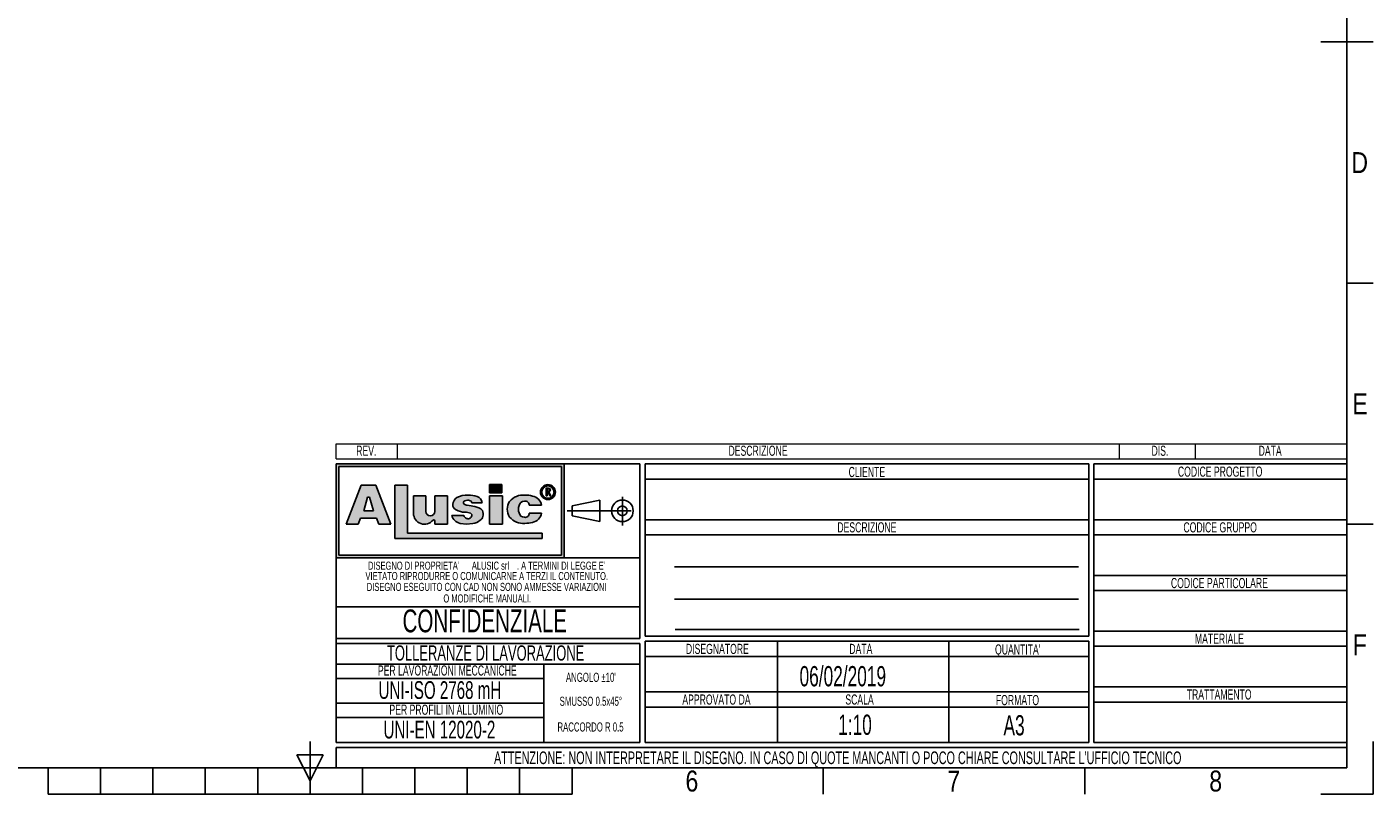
# Model space of a CAD drawing. Header units: millimetres. Extents: x 0 to 420, y 0 to 297.
# Tile 2 of 15: x 154 to 420, y 0 to 151. Entities that reach past the tile are written whole.
import ezdxf
from ezdxf.enums import TextEntityAlignment as Align

# ---------------------------------------------------------------- set-up
doc = ezdxf.new("R2010")
doc.units = ezdxf.units.MM
doc.linetypes.add('CENTERX2', pattern=[20.319999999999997, 12.7, -2.54, 2.54, -2.54])
doc.layers.add('CARTIGLIO', color=140, linetype='Continuous')
doc.styles.add('SLDTEXTSTYLE0', font='TXT', dxfattribs={"width": 0.6382978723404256})
doc.styles.add('SLDTEXTSTYLE1', font='TXT', dxfattribs={"width": 0.675})
doc.styles.add('SLDTEXTSTYLE2', font='TXT', dxfattribs={"width": 0.8214676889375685})

# ---------------------------------------------------------------- blocks, each defined once
blk = doc.blocks.new('SW_NOTE_0')
at = {"layer": 'CARTIGLIO', "color": 0, "insert": (7.526595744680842, 2.578135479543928), "char_height": 2, "attachment_point": 2, "style": 'SLDTEXTSTYLE0'}
blk.add_mtext('TRATTAMENTO', dxfattribs=at)
blk = doc.blocks.new('SW_NOTE_0_1')
at = {"layer": 'CARTIGLIO', "color": 0, "insert": (85.40558510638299, 3.222669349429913), "char_height": 2.5, "attachment_point": 2, "style": 'SLDTEXTSTYLE0'}
blk.add_mtext("ATTENZIONE: NON INTERPRETARE IL DISEGNO. IN CASO DI QUOTE MANCANTI O POCO CHIARE CONSULTARE L'UFFICIO TECNICO", dxfattribs=at)
blk = doc.blocks.new('SW_NOTE_0_2')
at = {"layer": 'CARTIGLIO', "color": 0, "insert": (3.510638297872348, 2.578135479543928), "char_height": 2, "attachment_point": 2, "style": 'SLDTEXTSTYLE0'}
blk.add_mtext('SCALA', dxfattribs=at)
blk = doc.blocks.new('SW_NOTE_0_3')
at = {"layer": 'CARTIGLIO', "color": 0, "insert": (8.670212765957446, 2.578135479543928), "char_height": 2, "attachment_point": 2, "style": 'SLDTEXTSTYLE0'}
blk.add_mtext('APPROVATO DA', dxfattribs=at)
blk = doc.blocks.new('SW_NOTE_0_4')
at = {"layer": 'CARTIGLIO', "color": 0, "insert": (5.398936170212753, 2.578135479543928), "char_height": 2, "attachment_point": 2, "style": 'SLDTEXTSTYLE0'}
blk.add_mtext('FORMATO', dxfattribs=at)
blk = doc.blocks.new('SW_NOTE_0_5')
at = {"layer": 'CARTIGLIO', "color": 0, "insert": (7.606382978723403, 2.578135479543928), "char_height": 2, "attachment_point": 2, "style": 'SLDTEXTSTYLE0'}
blk.add_mtext('DISEGNATORE', dxfattribs=at)
blk = doc.blocks.new('SW_NOTE_0_6')
at = {"layer": 'CARTIGLIO', "color": 0, "insert": (2.845744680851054, 2.578135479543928), "char_height": 2, "attachment_point": 2, "style": 'SLDTEXTSTYLE0'}
blk.add_mtext('DATA', dxfattribs=at)
blk = doc.blocks.new('SW_NOTE_0_7')
at = {"layer": 'CARTIGLIO', "color": 0, "insert": (5.558510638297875, 2.578135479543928), "char_height": 2, "attachment_point": 2, "style": 'SLDTEXTSTYLE0'}
blk.add_mtext("QUANTITA'", dxfattribs=at)
blk = doc.blocks.new('SW_NOTE_0_8')
at = {"layer": 'CARTIGLIO', "color": 0, "insert": (7.10106382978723, 2.578135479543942), "char_height": 2, "attachment_point": 2, "style": 'SLDTEXTSTYLE0'}
blk.add_mtext('DESCRIZIONE', dxfattribs=at)
blk = doc.blocks.new('SW_NOTE_0_9')
at = {"layer": 'CARTIGLIO', "color": 0, "insert": (4.228723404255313, 2.578135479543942), "char_height": 2, "attachment_point": 2, "style": 'SLDTEXTSTYLE0'}
blk.add_mtext('CLIENTE', dxfattribs=at)
blk = doc.blocks.new('SW_NOTE_0_10')
at = {"layer": 'CARTIGLIO', "color": 0, "insert": (5.691489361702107, 2.578135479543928), "char_height": 2, "attachment_point": 2, "style": 'SLDTEXTSTYLE0'}
blk.add_mtext('MATERIALE', dxfattribs=at)
blk = doc.blocks.new('SW_NOTE_0_11')
at = {"layer": 'CARTIGLIO', "color": 0, "insert": (12.15425531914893, 2.578135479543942), "char_height": 2, "attachment_point": 2, "style": 'SLDTEXTSTYLE0'}
blk.add_mtext('CODICE PARTICOLARE', dxfattribs=at)
blk = doc.blocks.new('SW_NOTE_0_12')
at = {"layer": 'CARTIGLIO', "color": 0, "insert": (9.547872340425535, 2.578135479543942), "char_height": 2, "attachment_point": 2, "style": 'SLDTEXTSTYLE0'}
blk.add_mtext('CODICE GRUPPO', dxfattribs=at)
blk = doc.blocks.new('SW_NOTE_0_13')
at = {"layer": 'CARTIGLIO', "color": 0, "insert": (10.69148936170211, 2.578135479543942), "char_height": 2, "attachment_point": 2, "style": 'SLDTEXTSTYLE0'}
blk.add_mtext('CODICE PROGETTO', dxfattribs=at)
blk = doc.blocks.new('SW_NOTE_0_14')
at = {"layer": 'CARTIGLIO', "color": 0, "insert": (6.67819148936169, 2.320321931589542), "char_height": 1.8, "attachment_point": 2, "style": 'SLDTEXTSTYLE0'}
blk.add_mtext("ANGOLO ±10'", dxfattribs=at)
blk = doc.blocks.new('SW_NOTE_0_15')
at = {"layer": 'CARTIGLIO', "color": 0, "insert": (23.93617021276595, 3.867203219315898), "char_height": 3, "attachment_point": 2, "style": 'SLDTEXTSTYLE0'}
blk.add_mtext('TOLLERANZE DI LAVORAZIONE', dxfattribs=at)
blk = doc.blocks.new('SW_NOTE_0_16')
at = {"layer": 'CARTIGLIO', "color": 0, "insert": (21.07265624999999, 5.800804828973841), "char_height": 4.500000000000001, "attachment_point": 2, "style": 'SLDTEXTSTYLE1'}
blk.add_mtext('CONFIDENZIALE', dxfattribs=at)
blk = doc.blocks.new('SW_NOTE_0_17')
at = {"layer": 'CARTIGLIO', "color": 0, "insert": (28.04255319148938, 2.062508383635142), "char_height": 1.6, "attachment_point": 2, "style": 'SLDTEXTSTYLE0'}
blk.add_mtext('DISEGNO ESEGUITO CON CAD NON SONO AMMESSE VARIAZIONI', dxfattribs=at)
blk = doc.blocks.new('SW_NOTE_0_18')
at = {"layer": 'CARTIGLIO', "color": 0, "insert": (27.3404255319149, 2.062508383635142), "char_height": 1.6, "attachment_point": 2, "style": 'SLDTEXTSTYLE0'}
blk.add_mtext('VIETATO RIPRODURRE O COMUNICARNE A TERZI IL CONTENUTO.', dxfattribs=at)
blk = doc.blocks.new('SW_NOTE_0_19')
at = {"layer": 'CARTIGLIO', "color": 0, "insert": (7.587765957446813, 2.320321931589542), "char_height": 1.8, "attachment_point": 2, "style": 'SLDTEXTSTYLE0'}
blk.add_mtext('SMUSSO 0.5x45°', dxfattribs=at)
blk = doc.blocks.new('SW_NOTE_0_20')
at = {"layer": 'CARTIGLIO', "color": 0, "insert": (10.40425531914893, 2.062508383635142), "char_height": 1.6, "attachment_point": 2, "style": 'SLDTEXTSTYLE0'}
blk.add_mtext('O MODIFICHE MANUALI.', dxfattribs=at)
blk = doc.blocks.new('SW_NOTE_0_21')
at = {"layer": 'CARTIGLIO', "color": 0, "char_height": 1.6, "attachment_point": 2, "style": 'SLDTEXTSTYLE0'}
for s, insert in [("DISEGNO DI PROPRIETA'", (10.27659574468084, 2.062508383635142)), ('ALUSIC srl', (25.45120500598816, 2.062508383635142)), (". A TERMINI DI LEGGE E'", (39.41078027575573, 2.062508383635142))]:
    blk.add_mtext(s, dxfattribs=dict(at, insert=insert))
blk = doc.blocks.new('SW_NOTE_0_22')
at = {"layer": 'CARTIGLIO', "color": 0, "insert": (8.569148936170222, 2.320321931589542), "char_height": 1.8, "attachment_point": 2, "style": 'SLDTEXTSTYLE0'}
blk.add_mtext('RACCORDO R 0.5', dxfattribs=at)
blk = doc.blocks.new('SW_NOTE_0_23')
at = {"layer": 'CARTIGLIO', "color": 0, "insert": (18.30319148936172, 2.578135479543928), "char_height": 2, "attachment_point": 2, "style": 'SLDTEXTSTYLE0'}
blk.add_mtext('PER LAVORAZIONI MECCANICHE', dxfattribs=at)
blk = doc.blocks.new('SW_NOTE_0_24')
at = {"layer": 'CARTIGLIO', "color": 0, "insert": (15.68484042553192, 4.511737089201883), "char_height": 3.5, "attachment_point": 2, "style": 'SLDTEXTSTYLE0'}
blk.add_mtext('UNI-ISO 2768 mH', dxfattribs=at)
blk = doc.blocks.new('SW_NOTE_0_25')
at = {"layer": 'CARTIGLIO', "color": 0, "insert": (13.85638297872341, 2.578135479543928), "char_height": 2, "attachment_point": 2, "style": 'SLDTEXTSTYLE0'}
blk.add_mtext('PER PROFILI IN ALLUMINIO', dxfattribs=at)
blk = doc.blocks.new('SW_NOTE_0_26')
at = {"layer": 'CARTIGLIO', "color": 0, "insert": (14.05585106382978, 4.511737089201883), "char_height": 3.5, "attachment_point": 2, "style": 'SLDTEXTSTYLE0'}
blk.add_mtext('UNI-EN 12020-2', dxfattribs=at)
blk = doc.blocks.new('SW_NOTE_0_27')
at = {"layer": 'CARTIGLIO', "color": 0, "insert": (2.340425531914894, 2.578135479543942), "char_height": 2, "attachment_point": 2, "style": 'SLDTEXTSTYLE0'}
blk.add_mtext('REV.', dxfattribs=at)
blk = doc.blocks.new('SW_NOTE_0_28')
at = {"layer": 'CARTIGLIO', "color": 0, "insert": (2.845744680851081, 2.578135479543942), "char_height": 2, "attachment_point": 2, "style": 'SLDTEXTSTYLE0'}
blk.add_mtext('DATA', dxfattribs=at)
blk = doc.blocks.new('SW_NOTE_0_29')
at = {"layer": 'CARTIGLIO', "color": 0, "insert": (7.10106382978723, 2.578135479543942), "char_height": 2, "attachment_point": 2, "style": 'SLDTEXTSTYLE0'}
blk.add_mtext('DESCRIZIONE', dxfattribs=at)
blk = doc.blocks.new('SW_NOTE_0_30')
at = {"layer": 'CARTIGLIO', "color": 0, "insert": (1.968085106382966, 2.578135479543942), "char_height": 2, "attachment_point": 2, "style": 'SLDTEXTSTYLE0'}
blk.add_mtext('DIS.', dxfattribs=at)
blk = doc.blocks.new('Cartiglio ALUSIC')
at = {"layer": 'CARTIGLIO'}
h = blk.add_hatch(color=256, dxfattribs=at)
h.paths.add_polyline_path([(113.971100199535, 149.9990413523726), (113.971100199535, 131.4990413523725), (158.971100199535, 131.4990413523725), (158.971100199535, 149.9990413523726)], flags=0)
h.paths.add_polyline_path([(114.471100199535, 131.9990413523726), (114.471100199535, 149.4990413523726), (158.471100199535, 149.4990413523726), (158.471100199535, 131.9990413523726)], flags=0)
h = blk.add_hatch(color=256, dxfattribs=at)
h.paths.add_polyline_path([(118.292263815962, 138.1064632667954), (118.7611454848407, 139.3206628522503), (121.9303757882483, 139.3206628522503), (122.3992574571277, 138.1064632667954), (124.7510688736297, 138.1064632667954), (121.7833115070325, 145.7916640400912), (118.9082097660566, 145.7916640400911), (115.9404523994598, 138.1064632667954)], flags=0)
h.paths.add_polyline_path([(119.3961687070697, 140.7216809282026), (120.1708764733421, 143.4547391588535), (120.5206447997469, 143.4547391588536), (121.2953525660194, 140.721680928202)], flags=0)
for points in [[(128.0219401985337, 145.7956943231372), (125.5527056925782, 145.7956943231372), (125.5527056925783, 135.2696801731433), (154.6424359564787, 135.2696801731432), (154.6424359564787, 136.3597302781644), (128.0219401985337, 136.3597302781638)], [(144.2116339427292, 145.9308884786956), (144.2116339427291, 144.3245774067), (146.6985305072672, 144.3245774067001), (146.6985305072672, 145.9308884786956)], [(146.7838932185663, 143.6808359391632), (144.2116339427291, 143.6808359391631), (144.2116339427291, 138.1064632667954), (146.7838932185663, 138.1064632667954)]]:
    blk.add_hatch(color=256, dxfattribs=at).paths.add_polyline_path(points, flags=0)
h = blk.add_hatch(color=256, dxfattribs=at)
edge = h.paths.add_edge_path(flags=0)
edge.add_arc((132.5578484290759, 140.6186164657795), 0.8721260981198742, 180, 360, ccw=False)
edge.add_line((131.6857223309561, 140.6186164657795), (131.6857223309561, 143.6808359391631))
edge.add_line((131.6857223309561, 143.6808359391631), (129.2243885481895, 143.6808359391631))
edge.add_line((129.2243885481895, 143.6808359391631), (129.2243885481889, 140.2640777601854))
edge.add_arc((131.3820030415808, 140.2640777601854), 2.157614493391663, 180, 321.9680973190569)
edge.add_arc((133.2350345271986, 138.8146685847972), 0.1949400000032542, 3.751097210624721e-10, 141.9680973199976, ccw=False)
edge.add_line((133.4299745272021, 138.8146685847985), (133.4299745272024, 138.106463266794))
edge.add_line((133.4299745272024, 138.106463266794), (135.91068894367, 138.106463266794))
edge.add_line((135.91068894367, 138.106463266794), (135.9106889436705, 143.6808359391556))
edge.add_line((135.9106889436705, 143.6808359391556), (133.4299745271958, 143.6808359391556))
edge.add_line((133.4299745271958, 143.6808359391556), (133.4299745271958, 140.6186164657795))
h = blk.add_hatch(color=256, dxfattribs=at)
edge = h.paths.add_edge_path(flags=0)
edge.add_line((139.7219511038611, 138.0874905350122), (140.9616140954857, 138.2313935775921))
edge.add_arc((140.6251358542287, 140.9172664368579), 2.706867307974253, 277.1406456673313, 311.0032214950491)
edge.add_arc((141.7459062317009, 139.8536948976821), 1.178212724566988, 303.7868133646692, 347.8980612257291)
edge.add_arc((141.0550130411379, 140.1458147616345), 1.920162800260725, 343.6935231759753, 381.4193527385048)
edge.add_arc((140.9170023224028, 138.8528855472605), 2.77207698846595, 46.00269433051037, 81.25096772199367)
edge.add_arc((133.1604335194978, 99.54681763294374), 42.8338661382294, 78.993004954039, 81.01866969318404)
edge.add_arc((140.0875549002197, 143.5111497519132), 1.672976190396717, 238.77709912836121, 261.74465207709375, ccw=False)
edge.add_arc((139.511171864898, 142.3534770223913), 0.3988810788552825, 114.64010585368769, 223.1865854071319, ccw=False)
edge.add_arc((139.9292750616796, 141.471492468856), 1.374925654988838, 90.51660503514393, 115.15343256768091, ccw=False)
edge.add_arc((139.978971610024, 141.8617877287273), 0.986530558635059, 50.69488274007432, 93.60864602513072, ccw=False)
edge.add_arc((140.2656634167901, 142.2302567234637), 0.519939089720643, 14.547573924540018, 49.4198797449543, ccw=False)
edge.add_line((140.7689329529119, 142.3608569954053), (142.7634621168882, 142.3608569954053))
edge.add_arc((141.3534729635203, 142.2214802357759), 1.416861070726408, 5.645321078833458, 71.38339334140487)
edge.add_arc((140.0918708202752, 138.6413140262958), 5.212710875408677, 70.80435731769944, 90.86664277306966)
edge.add_arc((139.6876943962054, 140.01898057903), 3.848224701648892, 85.15036290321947, 119.9120405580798)
edge.add_arc((138.7589405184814, 141.8826763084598), 1.774008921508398, 123.9309471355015, 174.9914571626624)
edge.add_arc((138.007121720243, 141.9227892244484), 1.021881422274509, 173.5516105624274, 249.3813116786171)
edge.add_arc((139.4480837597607, 143.8857829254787), 3.430150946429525, 238.3320469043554, 269.1908231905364)
edge.add_arc((139.5671105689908, 138.3083973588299), 2.154096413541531, 64.99796384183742, 94.45891481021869, ccw=False)
edge.add_arc((140.3551381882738, 139.8813550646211), 0.398545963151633, -35.586121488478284, 72.11412463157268, ccw=False)
edge.add_arc((139.9862171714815, 139.9393420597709), 0.7512299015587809, 245.201083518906, 337.29941344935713, ccw=False)
edge.add_arc((139.934335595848, 140.0154535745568), 0.8024620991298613, 192.5591591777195, 250.8523518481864, ccw=False)
edge.add_line((139.1510748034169, 139.8409601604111), (136.768183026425, 139.8409601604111))
edge.add_arc((138.8654850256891, 140.4022414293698), 2.1711085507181, 194.9824340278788, 258.3364147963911)
edge.add_line((138.4265630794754, 138.2759630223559), (139.7219511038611, 138.0874905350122))
h = blk.add_hatch(color=256, dxfattribs=at)
edge = h.paths.add_edge_path(flags=0)
edge.add_arc((151.1448446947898, 140.5631500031), 1.095489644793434, 191.1589777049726, 269.9285492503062, ccw=False)
edge.add_arc((152.2932291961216, 141.066632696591), 2.335462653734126, 162.1599290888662, 197.8400709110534, ccw=False)
edge.add_arc((151.1448446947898, 141.5701153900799), 1.095489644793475, 90.07145075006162, 168.8410222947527, ccw=False)
edge.add_arc((151.2517282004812, 141.8150308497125), 0.8574339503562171, 2.566657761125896, 97.25285314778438, ccw=False)
edge.add_line((152.108301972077, 141.8534281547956), (154.4848142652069, 141.8534281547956))
edge.add_arc((152.4212904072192, 141.6061501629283), 2.078287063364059, 6.833333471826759, 81.00039250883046)
edge.add_arc((151.336234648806, 138.6914263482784), 5.163706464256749, 74.1517675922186, 91.31975036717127)
edge.add_arc((150.8738064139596, 140.4366829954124), 3.434301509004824, 84.25969198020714, 140.8312604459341)
edge.add_arc((150.5707293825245, 141.0666326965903), 2.817144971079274, 146.8823062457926, 213.1176937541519)
edge.add_arc((150.87380641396, 141.6965823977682), 3.434301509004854, 219.1687395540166, 275.7403080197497)
edge.add_arc((151.3362346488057, 143.4418390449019), 5.163706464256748, 268.6802496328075, 285.8482324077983)
edge.add_arc((152.4212904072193, 140.5271152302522), 2.078287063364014, 278.9996074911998, 353.1666665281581)
edge.add_line((154.4848142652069, 140.2798372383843), (152.1083019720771, 140.2798372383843))
edge.add_arc((151.2517282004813, 140.3182345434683), 0.8574339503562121, 262.7471468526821, 357.4333422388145, ccw=False)
h = blk.add_hatch(color=256, dxfattribs=at)
edge = h.paths.add_edge_path(flags=0)
edge.add_arc((155.7921827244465, 144.4510199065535), 1.479868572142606, 0, 360)
edge = h.paths.add_edge_path(flags=0)
edge.add_arc((155.7921827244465, 144.4510199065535), 1.214864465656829, 0, 360)
h = blk.add_hatch(color=256, dxfattribs=at)
edge = h.paths.add_edge_path(flags=0)
edge.add_arc((155.8903200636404, 144.8676091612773), 0.3723980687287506, 277.1406326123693, 450.0000000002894)
edge.add_line((155.8903200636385, 145.240007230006), (155.450204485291, 145.240007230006))
edge.add_line((155.450204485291, 145.240007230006), (155.450204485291, 143.6880606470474))
edge.add_line((155.450204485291, 143.6880606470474), (155.605611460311, 143.6880606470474))
edge.add_line((155.605611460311, 143.6880606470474), (155.605611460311, 144.4952110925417))
edge.add_line((155.605611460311, 144.4952110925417), (155.764003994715, 144.4952110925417))
edge.add_line((155.764003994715, 144.4952110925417), (156.171212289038, 143.6880606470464))
edge.add_line((156.171212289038, 143.6880606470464), (156.3452765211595, 143.6880606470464))
edge.add_line((156.3452765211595, 143.6880606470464), (155.9366110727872, 144.4980993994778))
edge = h.paths.add_edge_path(flags=0)
edge.add_line((155.6056114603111, 145.0846002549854), (155.8903200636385, 145.0846002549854))
edge.add_arc((155.8903200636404, 144.8676091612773), 0.2169910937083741, -90.00000000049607, 90.00000000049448, ccw=False)
edge.add_line((155.8903200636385, 144.6506180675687), (155.6056114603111, 144.6506180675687))
edge.add_line((155.6056114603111, 144.6506180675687), (155.6056114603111, 145.0846002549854))
at = {"color": 161, "linetype": 'Continuous', "lineweight": 18}
for p, q in [((113.971100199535, 150.9990413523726), (113.971100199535, 153.9990413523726)), ((113.971100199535, 153.9990413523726), (313.621100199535, 153.9990413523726)), ((125.971100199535, 153.9990413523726), (125.971100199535, 150.9990413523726)), ((268.621100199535, 153.9990413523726), (268.621100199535, 150.9990413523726)), ((283.621100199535, 153.9990413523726), (283.621100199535, 150.9990413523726)), ((313.621100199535, 150.9990413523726), (313.621100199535, 153.9990413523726)), ((113.971100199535, 150.9990413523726), (313.621100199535, 150.9990413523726))]:
    blk.add_line(p, q, dxfattribs=at)
at = {"layer": 'CARTIGLIO'}
for p, q in [((113.971100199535, 149.9990413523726), (113.971100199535, 131.4990413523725)), ((113.971100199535, 149.9990413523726), (113.971100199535, 94.99904135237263)), ((173.971100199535, 149.9990413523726), (113.971100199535, 149.9990413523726)), ((158.971100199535, 149.9990413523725), (113.971100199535, 149.9990413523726)), ((113.971100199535, 149.9990413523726), (113.971100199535, 131.4990413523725)), ((113.971100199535, 149.9990413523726), (113.971100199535, 115.5498549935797)), ((114.471100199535, 131.9990413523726), (114.471100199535, 149.4990413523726)), ((114.471100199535, 149.4990413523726), (114.471100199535, 131.9990413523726)), ((114.471100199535, 149.4990413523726), (158.471100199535, 149.4990413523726)), ((158.471100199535, 149.4990413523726), (114.471100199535, 149.4990413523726)), ((158.471100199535, 149.4990413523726), (158.471100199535, 131.9990413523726)), ((158.471100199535, 131.9990413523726), (158.471100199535, 149.4990413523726)), ((158.971100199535, 131.4990413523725), (158.971100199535, 149.9990413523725)), ((158.971100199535, 149.9990413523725), (158.971100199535, 131.4990413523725)), ((173.971100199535, 115.5498549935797), (173.971100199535, 149.9990413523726)), ((262.621100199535, 149.9990413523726), (174.971100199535, 149.9990413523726)), ((174.971100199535, 149.9990413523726), (174.971100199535, 115.9990413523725)), ((262.621100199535, 115.9990413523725), (262.621100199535, 149.9990413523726)), ((313.621100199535, 149.9990413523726), (263.621100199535, 149.9990413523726)), ((263.621100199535, 149.9990413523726), (263.621100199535, 94.99904135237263)), ((313.621100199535, 94.99904135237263), (313.621100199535, 149.9990413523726)), ((174.971100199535, 146.9990413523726), (262.621100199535, 146.9990413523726)), ((263.621100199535, 146.9990413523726), (313.621100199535, 146.9990413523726)), ((118.9082097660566, 145.7916640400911), (115.9404523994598, 138.1064632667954)), ((115.9404523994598, 138.1064632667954), (118.9082097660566, 145.7916640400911)), ((121.7833115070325, 145.7916640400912), (118.9082097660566, 145.7916640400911)), ((118.9082097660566, 145.7916640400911), (121.7833115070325, 145.7916640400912)), ((124.7510688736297, 138.1064632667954), (121.7833115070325, 145.7916640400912)), ((124.7510688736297, 138.1064632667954), (121.7833115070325, 145.7916640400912)), ((128.0219401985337, 145.7956943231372), (125.5527056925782, 145.7956943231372)), ((125.5527056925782, 145.7956943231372), (125.5527056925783, 135.2696801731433)), ((128.0219401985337, 145.7956943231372), (125.5527056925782, 145.7956943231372)), ((125.5527056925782, 145.7956943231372), (125.5527056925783, 135.2696801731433)), ((128.0219401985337, 136.3597302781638), (128.0219401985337, 145.7956943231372)), ((128.0219401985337, 136.3597302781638), (128.0219401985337, 145.7956943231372)), ((129.2243885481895, 143.6808359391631), (129.2243885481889, 140.2640777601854)), ((131.6857223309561, 143.6808359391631), (129.2243885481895, 143.6808359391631)), ((131.6857223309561, 143.6808359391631), (129.2243885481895, 143.6808359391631)), ((129.2243885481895, 143.6808359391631), (129.2243885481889, 140.2640777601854)), ((131.6857223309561, 140.6186164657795), (131.6857223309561, 143.6808359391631)), ((131.6857223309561, 143.6808359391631), (131.6857223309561, 140.6186164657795)), ((135.9106889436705, 143.6808359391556), (133.4299745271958, 143.6808359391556)), ((133.4299745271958, 143.6808359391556), (133.4299745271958, 140.6186164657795)), ((133.4299745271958, 143.6808359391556), (133.4299745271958, 140.6186164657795)), ((135.9106889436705, 143.6808359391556), (133.4299745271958, 143.6808359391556)), ((135.9106889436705, 143.6808359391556), (135.91068894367, 138.106463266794)), ((135.91068894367, 138.106463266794), (135.9106889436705, 143.6808359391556)), ((146.6985305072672, 145.9308884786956), (144.2116339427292, 145.9308884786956)), ((144.2116339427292, 145.9308884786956), (144.2116339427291, 144.3245774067)), ((144.2116339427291, 144.3245774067), (144.2116339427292, 145.9308884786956)), ((144.2116339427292, 145.9308884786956), (146.6985305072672, 145.9308884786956)), ((144.2116339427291, 144.3245774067), (146.6985305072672, 144.3245774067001)), ((146.6985305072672, 144.3245774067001), (144.2116339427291, 144.3245774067)), ((146.7838932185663, 143.6808359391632), (144.2116339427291, 143.6808359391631)), ((144.2116339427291, 143.6808359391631), (144.2116339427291, 138.1064632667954)), ((144.2116339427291, 143.6808359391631), (146.7838932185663, 143.6808359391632)), ((144.2116339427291, 138.1064632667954), (144.2116339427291, 143.6808359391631)), ((146.6985305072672, 145.9308884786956), (146.6985305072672, 144.3245774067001)), ((146.6985305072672, 144.3245774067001), (146.6985305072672, 145.9308884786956)), ((146.7838932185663, 138.1064632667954), (146.7838932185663, 143.6808359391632)), ((146.7838932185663, 143.6808359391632), (146.7838932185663, 138.1064632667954)), ((155.450204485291, 143.6880606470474), (155.450204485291, 145.240007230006)), ((155.450204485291, 143.6880606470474), (155.450204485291, 145.240007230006)), ((155.450204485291, 145.240007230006), (155.8903200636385, 145.240007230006)), ((155.450204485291, 145.240007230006), (155.8903200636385, 145.240007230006)), ((155.450204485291, 143.6880606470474), (155.605611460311, 143.6880606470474)), ((155.605611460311, 143.6880606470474), (155.450204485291, 143.6880606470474)), ((155.6056114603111, 145.0846002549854), (155.8903200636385, 145.0846002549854)), ((155.6056114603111, 144.6506180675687), (155.6056114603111, 145.0846002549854)), ((155.6056114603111, 144.6506180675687), (155.6056114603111, 145.0846002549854)), ((155.6056114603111, 145.0846002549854), (155.8903200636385, 145.0846002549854)), ((155.6056114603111, 144.6506180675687), (155.8903200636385, 144.6506180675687)), ((155.8903200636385, 144.6506180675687), (155.6056114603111, 144.6506180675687)), ((155.605611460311, 144.4952110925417), (155.605611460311, 143.6880606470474)), ((155.605611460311, 143.6880606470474), (155.605611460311, 144.4952110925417)), ((155.764003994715, 144.4952110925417), (155.605611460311, 144.4952110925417)), ((155.605611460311, 144.4952110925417), (155.764003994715, 144.4952110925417)), ((156.171212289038, 143.6880606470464), (155.764003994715, 144.4952110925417)), ((155.764003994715, 144.4952110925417), (156.171212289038, 143.6880606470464)), ((155.9366110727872, 144.4980993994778), (156.3452765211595, 143.6880606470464)), ((155.9366110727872, 144.4980993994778), (156.3452765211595, 143.6880606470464)), ((156.171212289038, 143.6880606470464), (156.3452765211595, 143.6880606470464)), ((156.3452765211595, 143.6880606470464), (156.171212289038, 143.6880606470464)), ((119.3961687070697, 140.7216809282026), (120.1708764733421, 143.4547391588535)), ((120.1708764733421, 143.4547391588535), (119.3961687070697, 140.7216809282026)), ((120.1708764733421, 143.4547391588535), (120.5206447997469, 143.4547391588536)), ((120.1708764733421, 143.4547391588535), (120.5206447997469, 143.4547391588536)), ((120.5206447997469, 143.4547391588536), (121.2953525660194, 140.721680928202)), ((120.5206447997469, 143.4547391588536), (121.2953525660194, 140.721680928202)), ((140.7689329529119, 142.3608569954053), (142.7634621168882, 142.3608569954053)), ((142.7634621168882, 142.3608569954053), (140.7689329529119, 142.3608569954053)), ((152.108301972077, 141.8534281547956), (154.4848142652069, 141.8534281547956)), ((152.108301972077, 141.8534281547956), (154.4848142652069, 141.8534281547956)), ((160.5624374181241, 141.7060810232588), (166.0550106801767, 142.8872795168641)), ((160.5624374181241, 141.7060810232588), (160.5624374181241, 139.7920016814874)), ((166.0550106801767, 142.8872795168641), (166.0550106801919, 138.6108031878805)), ((118.292263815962, 138.1064632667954), (118.7611454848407, 139.3206628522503)), ((118.292263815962, 138.1064632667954), (118.7611454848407, 139.3206628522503)), ((118.7611454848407, 139.3206628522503), (121.9303757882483, 139.3206628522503)), ((118.7611454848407, 139.3206628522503), (121.9303757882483, 139.3206628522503)), ((121.2953525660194, 140.721680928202), (119.3961687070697, 140.7216809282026)), ((119.3961687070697, 140.7216809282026), (121.2953525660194, 140.721680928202)), ((122.3992574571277, 138.1064632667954), (121.9303757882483, 139.3206628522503)), ((121.9303757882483, 139.3206628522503), (122.3992574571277, 138.1064632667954)), ((133.4299745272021, 138.8146685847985), (133.4299745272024, 138.106463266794)), ((133.4299745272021, 138.8146685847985), (133.4299745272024, 138.106463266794)), ((139.1510748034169, 139.8409601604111), (136.768183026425, 139.8409601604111)), ((139.1510748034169, 139.8409601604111), (136.768183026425, 139.8409601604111)), ((154.4848142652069, 140.2798372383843), (152.1083019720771, 140.2798372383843)), ((152.1083019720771, 140.2798372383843), (154.4848142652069, 140.2798372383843)), ((160.5624374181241, 139.7920016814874), (166.0550106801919, 138.6108031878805)), ((174.971100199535, 138.9990413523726), (262.621100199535, 138.9990413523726)), ((263.621100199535, 138.9990413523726), (313.621100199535, 138.9990413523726)), ((115.9404523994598, 138.1064632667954), (118.292263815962, 138.1064632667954)), ((115.9404523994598, 138.1064632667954), (118.292263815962, 138.1064632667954)), ((122.3992574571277, 138.1064632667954), (124.7510688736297, 138.1064632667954)), ((122.3992574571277, 138.1064632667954), (124.7510688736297, 138.1064632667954)), ((154.6424359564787, 136.3597302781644), (128.0219401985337, 136.3597302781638)), ((154.6424359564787, 136.3597302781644), (128.0219401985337, 136.3597302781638)), ((133.4299745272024, 138.106463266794), (135.91068894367, 138.106463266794)), ((135.91068894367, 138.106463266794), (133.4299745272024, 138.106463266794)), ((138.4265630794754, 138.2759630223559), (139.7219511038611, 138.0874905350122)), ((138.4265630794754, 138.2759630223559), (139.7219511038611, 138.0874905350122)), ((139.7219511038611, 138.0874905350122), (140.9616140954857, 138.2313935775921)), ((139.7219511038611, 138.0874905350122), (140.9616140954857, 138.2313935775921)), ((144.2116339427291, 138.1064632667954), (146.7838932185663, 138.1064632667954)), ((146.7838932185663, 138.1064632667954), (144.2116339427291, 138.1064632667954)), ((154.6424359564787, 135.2696801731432), (154.6424359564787, 136.3597302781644)), ((154.6424359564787, 135.2696801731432), (154.6424359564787, 136.3597302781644)), ((174.971100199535, 135.9990413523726), (262.621100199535, 135.9990413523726)), ((263.621100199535, 135.9990413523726), (313.621100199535, 135.9990413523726)), ((125.5527056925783, 135.2696801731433), (154.6424359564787, 135.2696801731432)), ((125.5527056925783, 135.2696801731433), (154.6424359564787, 135.2696801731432)), ((113.971100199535, 131.4990413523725), (158.971100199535, 131.4990413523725)), ((113.971100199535, 131.4990413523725), (173.971100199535, 131.4990413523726)), ((158.471100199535, 131.9990413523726), (114.471100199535, 131.9990413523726)), ((114.471100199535, 131.9990413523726), (158.471100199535, 131.9990413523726)), ((260.621100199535, 129.6657080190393), (180.7961001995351, 129.6657080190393)), ((263.621100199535, 127.9990413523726), (313.621100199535, 127.9990413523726)), ((263.621100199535, 124.9990413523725), (313.621100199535, 124.9990413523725)), ((180.7961001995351, 123.3074882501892), (260.621100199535, 123.3074882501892)), ((173.971100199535, 121.7636603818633), (113.971100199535, 121.7636603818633)), ((180.9187030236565, 117.3170769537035), (260.7437030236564, 117.3170769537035)), ((173.971100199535, 115.5498549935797), (113.971100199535, 115.5498549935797)), ((113.971100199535, 114.5498549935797), (173.971100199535, 114.5498549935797)), ((113.971100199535, 114.5498549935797), (113.971100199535, 94.99904135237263)), ((173.971100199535, 94.99904135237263), (173.971100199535, 114.5498549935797)), ((174.971100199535, 115.9990413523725), (262.621100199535, 115.9990413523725)), ((174.971100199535, 114.9990413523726), (262.621100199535, 114.9990413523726)), ((174.971100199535, 94.99904135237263), (174.971100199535, 114.9990413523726)), ((201.1430971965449, 114.9990413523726), (201.1430971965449, 94.99904135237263)), ((234.9680971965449, 114.9990413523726), (234.9680971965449, 94.99904135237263)), ((262.621100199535, 114.9990413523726), (262.621100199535, 94.99904135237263)), ((263.621100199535, 116.9990413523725), (313.621100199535, 116.9990413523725)), ((174.971100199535, 111.9990413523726), (262.621100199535, 111.9990413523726)), ((263.621100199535, 113.9990413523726), (313.621100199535, 113.9990413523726)), ((173.9571410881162, 110.4900006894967), (113.9571410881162, 110.4900006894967)), ((154.9806365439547, 94.99904135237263), (154.9806365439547, 110.4900006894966)), ((113.971100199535, 107.6716313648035), (154.9806365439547, 107.6716313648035)), ((174.971100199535, 104.9990413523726), (262.621100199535, 104.9990413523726)), ((263.621100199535, 105.9990413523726), (313.621100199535, 105.9990413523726)), ((154.9806365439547, 102.7445210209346), (113.971100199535, 102.7445210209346)), ((174.971100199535, 101.9990413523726), (262.621100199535, 101.9990413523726)), ((263.621100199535, 102.9990413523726), (313.621100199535, 102.9990413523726)), ((113.9850593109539, 99.96496483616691), (154.9945956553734, 99.96496483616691)), ((113.971100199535, 94.99904135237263), (173.971100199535, 94.99904135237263)), ((313.621100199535, 93.99904135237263), (113.971100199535, 93.99904135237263)), ((113.971100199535, 93.99904135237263), (113.971100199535, 89.99904135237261)), ((262.621100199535, 94.99904135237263), (174.971100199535, 94.99904135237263)), ((263.621100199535, 94.99904135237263), (313.621100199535, 94.99904135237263)), ((313.621100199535, 89.99904135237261), (313.621100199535, 93.99904135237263)), ((113.971100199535, 89.99904135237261), (313.621100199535, 89.99904135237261))]:
    blk.add_line(p, q, dxfattribs=at)
at = {"layer": 'CARTIGLIO', "linetype": 'CENTERX2'}
for p, q in [((170.4898443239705, 143.5008789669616), (170.4898443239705, 137.8355069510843)), ((159.5584198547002, 140.749041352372), (173.3837805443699, 140.749041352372))]:
    blk.add_line(p, q, dxfattribs=at)
at = {"layer": 'CARTIGLIO', "linetype": 'Continuous'}
blk.add_line((113.9695322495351, 89.99904135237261), (313.621100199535, 89.99904135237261), dxfattribs=at)
at = {"layer": 'CARTIGLIO'}
for centre, radius in [((155.7921827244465, 144.4510199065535), 1.479868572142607), ((155.7921827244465, 144.4510199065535), 1.479868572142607), ((155.7921827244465, 144.4510199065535), 1.214864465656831), ((155.7921827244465, 144.4510199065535), 1.214864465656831), ((170.4898443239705, 140.7490413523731), 2.138238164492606), ((170.4898443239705, 140.7490413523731), 0.9570396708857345)]:
    blk.add_circle(centre, radius, dxfattribs=at)
for centre, radius, start, end in [((139.6876943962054, 140.01898057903), 3.848224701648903, 85.15036290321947, 119.9120405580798), ((139.6876943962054, 140.01898057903), 3.848224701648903, 85.15036290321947, 119.9120405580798), ((140.0918708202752, 138.6413140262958), 5.212710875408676, 70.80435731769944, 90.86664277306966), ((140.0918708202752, 138.6413140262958), 5.212710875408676, 70.80435731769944, 90.86664277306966), ((150.8738064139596, 140.4366829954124), 3.434301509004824, 84.25969198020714, 140.8312604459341), ((150.8738064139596, 140.4366829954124), 3.434301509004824, 84.25969198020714, 140.8312604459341), ((151.336234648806, 138.6914263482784), 5.163706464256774, 74.1517675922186, 91.31975036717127), ((151.336234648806, 138.6914263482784), 5.163706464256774, 74.1517675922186, 91.31975036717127), ((152.4212904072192, 141.6061501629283), 2.078287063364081, 6.833333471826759, 81.00039250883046), ((152.4212904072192, 141.6061501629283), 2.078287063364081, 6.833333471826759, 81.00039250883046), ((155.8903200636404, 144.8676091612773), 0.3723980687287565, 277.1406326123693, 90.00000000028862), ((155.8903200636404, 144.8676091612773), 0.3723980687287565, 277.1406326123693, 90.00000000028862), ((155.8903200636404, 144.8676091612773), 0.2169910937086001, 269.9999999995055, 90.00000000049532), ((155.8903200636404, 144.8676091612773), 0.2169910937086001, 269.9999999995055, 90.00000000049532), ((138.007121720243, 141.9227892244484), 1.021881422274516, 173.5516105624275, 249.381311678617), ((138.007121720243, 141.9227892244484), 1.021881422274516, 173.5516105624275, 249.381311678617), ((138.7589405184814, 141.8826763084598), 1.774008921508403, 123.9309471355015, 174.9914571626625), ((138.7589405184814, 141.8826763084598), 1.774008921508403, 123.9309471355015, 174.9914571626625), ((139.4480837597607, 143.8857829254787), 3.430150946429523, 238.3320469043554, 269.1908231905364), ((139.4480837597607, 143.8857829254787), 3.430150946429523, 238.3320469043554, 269.1908231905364), ((139.511171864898, 142.3534770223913), 0.3988810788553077, 114.6401058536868, 223.1865854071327), ((139.511171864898, 142.3534770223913), 0.3988810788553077, 114.6401058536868, 223.1865854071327), ((140.0875549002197, 143.5111497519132), 1.672976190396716, 238.777099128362, 261.7446520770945), ((140.0875549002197, 143.5111497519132), 1.672976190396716, 238.777099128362, 261.7446520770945), ((139.9292750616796, 141.471492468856), 1.374925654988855, 90.51660503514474, 115.1534325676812), ((139.9292750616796, 141.471492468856), 1.374925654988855, 90.51660503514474, 115.1534325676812), ((133.1604335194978, 99.54681763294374), 42.83386613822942, 78.993004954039, 81.01866969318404), ((133.1604335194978, 99.54681763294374), 42.83386613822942, 78.993004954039, 81.01866969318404), ((139.978971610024, 141.8617877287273), 0.9865305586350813, 50.69488274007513, 93.60864602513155), ((139.978971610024, 141.8617877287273), 0.9865305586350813, 50.69488274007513, 93.60864602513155), ((140.2656634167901, 142.2302567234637), 0.5199390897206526, 14.5475739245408, 49.41987974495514), ((140.2656634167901, 142.2302567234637), 0.5199390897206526, 14.5475739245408, 49.41987974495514), ((140.9170023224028, 138.8528855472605), 2.77207698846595, 46.00269433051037, 81.25096772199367), ((140.9170023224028, 138.8528855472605), 2.77207698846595, 46.00269433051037, 81.25096772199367), ((141.3534729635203, 142.2214802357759), 1.416861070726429, 5.645321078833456, 71.38339334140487), ((141.3534729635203, 142.2214802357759), 1.416861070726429, 5.645321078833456, 71.38339334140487), ((150.5707293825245, 141.0666326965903), 2.81714497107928, 146.8823062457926, 213.1176937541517), ((150.5707293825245, 141.0666326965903), 2.81714497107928, 146.8823062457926, 213.1176937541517), ((152.2932291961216, 141.066632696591), 2.335462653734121, 162.159929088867, 197.8400709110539), ((152.2932291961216, 141.066632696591), 2.335462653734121, 162.159929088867, 197.8400709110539), ((151.1448446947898, 141.5701153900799), 1.095489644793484, 90.07145075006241, 168.8410222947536), ((151.1448446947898, 141.5701153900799), 1.095489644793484, 90.07145075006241, 168.8410222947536), ((151.2517282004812, 141.8150308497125), 0.8574339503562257, 2.566657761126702, 97.25285314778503), ((151.2517282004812, 141.8150308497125), 0.8574339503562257, 2.566657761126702, 97.25285314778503), ((131.3820030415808, 140.2640777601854), 2.157614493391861, 180, 321.9680973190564), ((131.3820030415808, 140.2640777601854), 2.157614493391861, 180, 321.9680973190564), ((132.5578484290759, 140.6186164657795), 0.8721260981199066, 180, 0), ((132.5578484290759, 140.6186164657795), 0.8721260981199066, 180, 0), ((133.2350345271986, 138.8146685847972), 0.1949400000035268, 3.759104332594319e-10, 141.9680973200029), ((133.2350345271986, 138.8146685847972), 0.1949400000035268, 3.759104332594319e-10, 141.9680973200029), ((138.8654850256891, 140.4022414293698), 2.171108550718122, 194.9824340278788, 258.3364147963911), ((138.8654850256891, 140.4022414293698), 2.171108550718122, 194.9824340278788, 258.3364147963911), ((139.934335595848, 140.0154535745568), 0.8024620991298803, 192.5591591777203, 250.8523518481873), ((139.934335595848, 140.0154535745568), 0.8024620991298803, 192.5591591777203, 250.8523518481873), ((139.5671105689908, 138.3083973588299), 2.154096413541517, 64.99796384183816, 94.45891481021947), ((139.5671105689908, 138.3083973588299), 2.154096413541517, 64.99796384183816, 94.45891481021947), ((139.9862171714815, 139.9393420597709), 0.7512299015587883, 245.2010835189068, 337.2994134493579), ((139.9862171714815, 139.9393420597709), 0.7512299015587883, 245.2010835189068, 337.2994134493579), ((140.3551381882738, 139.8813550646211), 0.398545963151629, 324.4138785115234, 72.11412463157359), ((140.3551381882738, 139.8813550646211), 0.398545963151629, 324.4138785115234, 72.11412463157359), ((140.6251358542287, 140.9172664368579), 2.706867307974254, 277.1406456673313, 311.0032214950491), ((140.6251358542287, 140.9172664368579), 2.706867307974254, 277.1406456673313, 311.0032214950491), ((141.7459062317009, 139.8536948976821), 1.178212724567, 303.7868133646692, 347.8980612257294), ((141.7459062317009, 139.8536948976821), 1.178212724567, 303.7868133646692, 347.8980612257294), ((141.0550130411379, 140.1458147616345), 1.920162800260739, 343.6935231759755, 21.41935273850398), ((141.0550130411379, 140.1458147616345), 1.920162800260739, 343.6935231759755, 21.41935273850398), ((150.87380641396, 141.6965823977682), 3.434301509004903, 219.1687395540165, 275.7403080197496), ((150.87380641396, 141.6965823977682), 3.434301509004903, 219.1687395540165, 275.7403080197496), ((151.1448446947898, 140.5631500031), 1.095489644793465, 191.1589777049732, 269.9285492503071), ((151.1448446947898, 140.5631500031), 1.095489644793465, 191.1589777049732, 269.9285492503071), ((151.2517282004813, 140.3182345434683), 0.8574339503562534, 262.7471468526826, 357.4333422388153), ((151.2517282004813, 140.3182345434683), 0.8574339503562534, 262.7471468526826, 357.4333422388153), ((151.3362346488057, 143.4418390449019), 5.163706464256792, 268.6802496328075, 285.8482324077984), ((151.3362346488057, 143.4418390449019), 5.163706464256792, 268.6802496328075, 285.8482324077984), ((152.4212904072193, 140.5271152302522), 2.078287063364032, 278.9996074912, 353.1666665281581), ((152.4212904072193, 140.5271152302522), 2.078287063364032, 278.9996074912, 353.1666665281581)]:
    blk.add_arc(centre, radius, start, end, dxfattribs=at)
at = {"layer": 'CARTIGLIO', "color": 140}
for name, p in [('SW_NOTE_0_27', (117.5683224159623, 151.0374199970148)), ('SW_NOTE_0_29', (190.1919338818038, 151.0374199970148)), ('SW_NOTE_0_30', (274.7198694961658, 151.0374199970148)), ('SW_NOTE_0_28', (295.6211001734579, 151.0374199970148)), ('SW_NOTE_0_9', (214.5627669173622, 146.8406889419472)), ('SW_NOTE_0_13', (277.8947116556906, 146.9129301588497)), ('SW_NOTE_0_8', (211.6919338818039, 135.9129301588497)), ('SW_NOTE_0_12', (279.0377666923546, 135.9129301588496)), ('SW_NOTE_0_21', (118.9711016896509, 128.6603244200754)), ('SW_NOTE_0_18', (116.3533271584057, 126.6141659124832)), ('SW_NOTE_0_17', (115.6355512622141, 124.4682551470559)), ('SW_NOTE_0_11', (276.2849895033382, 124.9129301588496)), ('SW_NOTE_0_20', (133.3899886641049, 122.1920407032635)), ('SW_NOTE_0_16', (122.2362996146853, 115.4679531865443)), ('SW_NOTE_0_5', (181.6538538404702, 111.9129301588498)), ('SW_NOTE_0_6', (214.7569204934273, 111.9129301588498)), ('SW_NOTE_0_7', (243.0297586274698, 111.8012947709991)), ('SW_NOTE_0_10', (282.7433227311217, 113.9129301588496)), ('SW_NOTE_0_15', (119.5374520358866, 110.3183836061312)), ('SW_NOTE_0_23', (117.6003680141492, 107.6481432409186)), ('SW_NOTE_0_24', (118.7522918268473, 102.6005131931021)), ('SW_NOTE_0_14', (157.5950277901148, 106.4612057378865)), ('SW_NOTE_0_19', (156.6725276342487, 101.7341689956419)), ('SW_NOTE_0_3', (180.406631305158, 101.9129301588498)), ('SW_NOTE_0_2', (213.8333092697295, 101.9129301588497)), ('SW_NOTE_0_4', (243.1505916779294, 101.8012947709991)), ('SW_NOTE_0', (280.862766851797, 102.9129301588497)), ('SW_NOTE_0_25', (121.8587729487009, 99.90266357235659)), ('SW_NOTE_0_26', (120.2859705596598, 94.78943414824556)), ('SW_NOTE_0_22', (155.6312777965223, 96.6517264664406)), ('SW_NOTE_0_1', (127.6311861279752, 90.01640253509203))]:
    blk.add_blockref(name, p, dxfattribs=at)
at = {"layer": 'CARTIGLIO', "color": 140, "style": 'SLDTEXTSTYLE0', "width": 0.6382978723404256}
for tag, p in [('AUTOATTR8', (219.2444208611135, 110.0025032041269)), ('AUTOATTR9', (218.1221976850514, 100.4234402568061)), ('AUTOATTR0', (249.0325362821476, 100.3118048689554))]:
    blk.add_attdef(tag, text='', height=4, dxfattribs=at).set_placement(p, align=Align.TOP_CENTER)
at = {"layer": 'CARTIGLIO', "color": 140}
for tag in ['AUTOATTR13', 'AUTOATTR12', 'AUTOATTR11', 'AUTOATTR10', 'AUTOATTR7', 'AUTOATTR6', 'AUTOATTR5', 'AUTOATTR4', 'AUTOATTR3', 'AUTOATTR2', 'AUTOATTR1']:
    blk.add_attdef(tag, (0, 0), '', height=4, dxfattribs=at)

msp = doc.modelspace()

# ---------------------------------------------------------------- linework, layer by layer
at = {"layer": 'CARTIGLIO', "linetype": 'Continuous'}
for p, q in [((414.8273971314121, 5.171001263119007), (414.8273971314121, 291.8225690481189)), ((409.6531811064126, 148.4967851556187), (420.0016131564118, 148.4967851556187)), ((420.0016131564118, 100.8939977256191), (414.8273971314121, 100.8939977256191)), ((420.0016131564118, 53.29121029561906), (414.8273971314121, 53.29121029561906)), ((210.0037561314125, 5.171001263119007), (210.0037561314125, 10.34521728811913)), ((420.0016131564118, -0.003214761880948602), (420.0016131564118, 10.34521728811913)), ((207.4166481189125, 7.758109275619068), (212.5908641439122, 7.758109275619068)), ((210.0037561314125, 2.583893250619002), (207.4166481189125, 7.758109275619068)), ((212.5908641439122, 7.758109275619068), (210.0037561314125, 2.583893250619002)), ((5.180115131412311, 5.171001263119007), (414.8273971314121, 5.171001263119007)), ((158.2615958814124, -0.003214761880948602), (158.2615958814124, 5.171001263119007)), ((168.6100279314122, -0.003214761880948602), (168.6100279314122, 5.171001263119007)), ((178.9584599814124, -0.003214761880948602), (178.9584599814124, 5.171001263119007)), ((189.3068920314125, -0.003214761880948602), (189.3068920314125, 5.171001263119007)), ((199.6553240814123, -0.003214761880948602), (199.6553240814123, 5.171001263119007)), ((210.0037561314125, 5.171001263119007), (210.0037561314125, -0.003214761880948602)), ((215.1758291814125, 5.171001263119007), (414.8273971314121, 5.171001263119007)), ((220.3521881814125, -0.003214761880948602), (220.3521881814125, 5.171001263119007)), ((230.7006202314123, -0.003214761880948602), (230.7006202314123, 5.171001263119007)), ((241.0490522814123, -0.003214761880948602), (241.0490522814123, 5.171001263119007)), ((251.3974843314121, -0.003214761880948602), (251.3974843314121, 5.171001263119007)), ((261.7459163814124, -0.003214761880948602), (261.7459163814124, 5.171001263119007)), ((311.3430766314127, -0.003214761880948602), (311.3430766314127, 5.171001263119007)), ((363.0852368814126, -0.003214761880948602), (363.0852368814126, 5.171001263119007)), ((158.2615958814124, -0.003214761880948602), (261.7459163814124, -0.003214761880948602)), ((420.0016131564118, -0.003214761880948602), (409.6531811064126, -0.003214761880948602))]:
    msp.add_line(p, q, dxfattribs=at)
at = {"layer": 'CARTIGLIO'}
msp.add_line((215.1773971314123, 5.171001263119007), (414.8273971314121, 5.171001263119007), dxfattribs=at)

# ---------------------------------------------------------------- block references
ref = msp.add_blockref('Cartiglio ALUSIC', (101.206296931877, -84.82804008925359), dxfattribs=at)
ref.add_attrib('AUTOATTR9', '1:10', dxfattribs={"color": 140, "height": 4, "style": 'SLDTEXTSTYLE0', "width": 0.6382978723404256}).set_placement((314.3284946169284, 10.48602516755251), align=Align.BOTTOM_LEFT)
ref.add_attrib('AUTOATTR8', '06/02/2019', dxfattribs={"color": 140, "height": 4, "style": 'SLDTEXTSTYLE0', "width": 0.6382978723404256}).set_placement((306.7007177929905, 20.06508811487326), align=Align.BOTTOM_LEFT)
ref.add_attrib('AUTOATTR0', 'A3', dxfattribs={"color": 140, "height": 4, "style": 'SLDTEXTSTYLE0', "width": 0.6382978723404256}).set_placement((346.9888332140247, 10.37438977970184), align=Align.BOTTOM_LEFT)

# ---------------------------------------------------------------- texts
at = {"layer": 'CARTIGLIO', "char_height": 4.13937282, "attachment_point": 2, "style": 'SLDTEXTSTYLE2'}
for s, insert in [('D', (417.3655368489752, 126.7485710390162)), ('E', (417.42546495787, 79.14578360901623)), ('F', (417.3681689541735, 31.54299617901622)), ('6', (285.4283396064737, 4.637072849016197)), ('7', (337.170499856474, 4.637072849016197)), ('8', (388.9126601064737, 4.637072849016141))]:
    msp.add_mtext(s, dxfattribs=dict(at, insert=insert))

doc.saveas('drawing.dxf')
